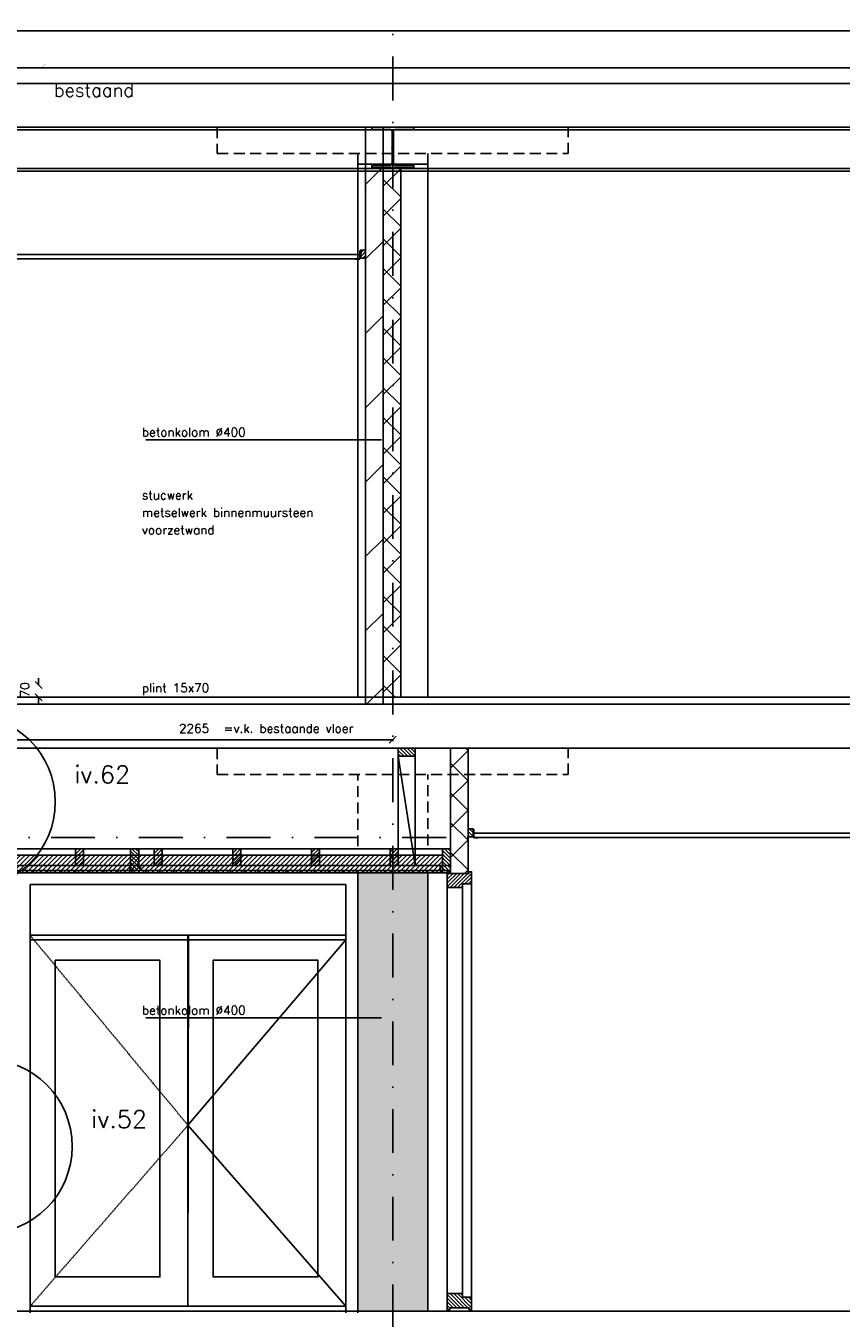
# Model space of a CAD drawing. Extents: x 0 to 317513, y 0 to 193913.
# Tile 34 of 69: x 213328 to 217974, y 95756 to 103125. Entities that reach past the tile are written whole.
import ezdxf

# ---------------------------------------------------------------- set-up
doc = ezdxf.new("R2010")
doc.units = 0
doc.header["$LTSCALE"] = 20
doc.header["$MEASUREMENT"] = 0
doc.header["$PDSIZE"] = -1
for name, pattern in [('DASHDOT', [25, 12.5, -6.25, 0, -6.25]), ('DASHED2', [0.375, 0.25, -0.125]), ('DD1', [2.66667, 1.66667, -0.5, 0, -0.5]), ('HIDDEN', [9.375, 6.25, -3.125]), ('HIDDEN2', [4.6875, 3.125, -1.5625])]:
    doc.linetypes.add(name, pattern=pattern)
doc.layers.get('0').update_dxf_attribs({"linetype": 'CONTINUOUS'})
doc.layers.get('DEFPOINTS').update_dxf_attribs({"linetype": 'CONTINUOUS'})
for name, color, linetype in [('_DETAILNUMMERS', 4, 'CONTINUOUS'), ('_DETAILNUMMERSTEKST', 4, 'CONTINUOUS'), ('A--01A1_ACEER', 1, 'CONTINUOUS'), ('A--A22--_F123-', 9, 'CONTINUOUS'), ('A--A25--_F--3-', 9, 'CONTINUOUS'), ('A--A31--_F--3-', 9, 'CONTINUOUS'), ('A--A42--_F--3-', 9, 'CONTINUOUS'), ('A--L13DC4_VLOEREN', 4, 'HIDDEN'), ('A--L21--_F-23-', 4, 'CONTINUOUS'), ('A--L22--', 3, 'CONTINUOUS'), ('A--L22--_F--3-', 7, 'CONTINUOUS'), ('A--L23--', 7, 'CONTINUOUS'), ('A--L23--_F--3-', 7, 'CONTINUOUS'), ('A--L25--', 7, 'CONTINUOUS'), ('A--L25--_F-23-', 7, 'CONTINUOUS'), ('A--L28--', 7, 'CONTINUOUS'), ('A--L28--_F--3-', 1, 'CONTINUOUS'), ('A--L28D1_KONSTRUKTIES', 1, 'CONTINUOUS'), ('A--L28DC1_KONSTRUKTIES', 1, 'HIDDEN2'), ('A--L31--_F--3-', 7, 'CONTINUOUS'), ('A--L31--_F123--A1-BINNENKOZ', 1, 'CONTINUOUS'), ('A--L31--_F123--C1-BINNENKOZ', 1, 'DASHED2'), ('A--L31D1_BUITENKOZIJN', 1, 'CONTINUOUS'), ('A--L35-D2-_PLAFONDS', 2, 'CONTINUOUS'), ('A--L35-D4-_PLAFONDS', 4, 'CONTINUOUS'), ('A--L35D1_PLAFONDS', 1, 'CONTINUOUS'), ('A--L42--', 7, 'CONTINUOUS'), ('A--L42--_F--3-', 7, 'CONTINUOUS'), ('A--M$1A-_F123-', 1, 'CONTINUOUS'), ('A--T01A-25_TEKST', 2, 'CONTINUOUS'), ('RASYTER4', 45, 'CONTINUOUS'), ('STRAMIEN', 8, 'DD1'), ('X--LR---_CP', 7, 'CONTINUOUS'), ('Z', 7, 'CONTINUOUS')]:
    doc.layers.add(name, color=color, linetype=linetype)
doc.styles.add('ALFA-0_25', font='ROMANS')
doc.styles.add('HIEMSTRA', font='romans.shx')
doc.dimstyles.new('STANDARD$0', dxfattribs={"dimscale": 50, "dimtxt": 2.5, "dimasz": 2, "dimexe": 2, "dimexo": 0, "dimgap": 2, "dimtad": 1, "dimdec": 0, "dimzin": 0, "dimdsep": 46, "dimtxsty": 'ALFA-0_25', "dimblk1": 'OBLIQUE', "dimblk2": 'OBLIQUE', "dimsah": 1, "dimcen": -3, "dimdle": 2, "dimclrd": 1, "dimclre": 1, "dimclrt": 2, "dimadec": 0, "dimazin": 0, "dimtfac": 0.666667, "dimtofl": 0, "dimtmove": 2, "dimatfit": 3, "dimldrblk": 'OBLIQUE', "dimfxl": 0, "dimtvp": 0.833333, "dimtolj": 1, "dimtzin": 0, "dimarcsym": 0})
pattern_1 = [(45, (0, 0), (-10.6066, 10.6066), [])]

# ---------------------------------------------------------------- blocks, each defined once
blk = doc.blocks.new('*U492')
at = {"layer": 'A--L23--_F--3-', "color": 2, "linetype": 'Continuous'}
blk.add_lwpolyline([(0, 0), (0, 20), (7794.9, 20), (7794.9, 0)], dxfattribs=at)
blk = doc.blocks.new('*U482')
at = {"layer": 'A--A22--_F123-', "linetype": 'Continuous'}
h = blk.add_hatch(dxfattribs=at)
h.set_pattern_fill('ALFAKRS', color=256, scale=120, style=0)
h.set_pattern_definition([(45, (-215798.6, -98291.9), (-84.852814, 84.852814), []), (135, (-215798.6, -98291.9), (-84.852814, -84.852814), [])])
h.paths.add_polyline_path([(0, 0), (-50, 0), (-50, 714), (0, 714), (50, 714), (50, 0)])
at = {"layer": 'A--L22--_F--3-', "color": 3, "linetype": 'Continuous'}
for points in [[(0, 0), (-50, 0), (-50, 714), (0, 714)], [(0, 0), (50, 0), (50, 714), (0, 714)]]:
    blk.add_lwpolyline(points, dxfattribs=at)
blk = doc.blocks.new('*U481')
at = {"layer": 'A--L23--_F--3-', "color": 2, "linetype": 'Continuous'}
blk.add_lwpolyline([(0, 0), (0, 20), (7524.7, 20), (7524.7, 0)], dxfattribs=at)
blk = doc.blocks.new('Q020283-')
at = {"layer": 'A--A25--_F--3-'}
h = blk.add_hatch(dxfattribs=at)
h.set_pattern_fill('ALFALINE', color=256, scale=15, style=0, pattern_type=2)
h.set_pattern_definition(pattern_1)
h.paths.add_polyline_path([(0, 0), (0, 96), (46, 96), (46, 0)])
at = {"layer": 'A--L25--_F-23-', "color": 2, "linetype": 'Continuous'}
blk.add_lwpolyline([(0, 0), (0, 96), (46, 96), (46, 0)], close=True, dxfattribs=at)
at = {"layer": 'X--LR---_CP'}
for p in [(0, 0), (0, 0), (46, 0)]:
    blk.add_point(p, dxfattribs=at)
blk = doc.blocks.new('*U480')
at = {"layer": 'A--A42--_F--3-', "linetype": 'Continuous'}
h = blk.add_hatch(dxfattribs=at)
h.set_pattern_fill('ALFALINE', color=256, scale=40, angle=45, style=0)
h.set_pattern_definition([(90, (-213188.096, -98302.148), (-40, 7e-15), [])])
h.paths.add_polyline_path([(0, 0), (0, 6.2), (2560.5, 6.2), (2560.5, 0), (2560.5, -6.3), (0, -6.3)])
at = {"layer": 'A--L42--_F--3-', "color": 3, "linetype": 'Continuous'}
for points in [[(0, 0), (0, 6.2), (2560.5, 6.2), (2560.5, 0)], [(0, 0), (0, 6.2), (2560.5, 6.2), (2560.5, 0)], [(0, 0), (0, 6.2), (2560.5, 6.2), (2560.5, 0)], [(0, 0), (0, -6.3), (2560.5, -6.3), (2560.5, 0)]]:
    blk.add_lwpolyline(points, dxfattribs=at)
blk = doc.blocks.new('_OBLIQUE')
at = {"color": 0, "linetype": 'ByBlock'}
blk.add_line((-0.5, -0.5), (0.5, 0.5), dxfattribs=at)
blk = doc.blocks.new('*D380')
at = {"color": 1, "linetype": 'ByBlock'}
for p, q in [((213154.1, 99046.1), (213154.1, 99053.6)), ((213154.1, 99053.6), (215419.1, 99053.6)), ((215419.1, 99046.1), (215419.1, 99053.6))]:
    blk.add_line(p, q, dxfattribs=at)
at = {"layer": 'DEFPOINTS', "color": 0, "linetype": 'ByBlock'}
for p in [(213154.1, 99046.1), (215419.1, 99053.6), (215419.1, 99046.1)]:
    blk.add_point(p, dxfattribs=at)
at = {"color": 1, "linetype": 'ByBlock', "xscale": 40, "yscale": 40, "zscale": 40, "rotation": 180}
blk.add_blockref('_OBLIQUE', (213154.1, 99053.6), dxfattribs=at)
at = {"color": 1, "linetype": 'ByBlock', "xscale": 40, "yscale": 40, "zscale": 40}
blk.add_blockref('_OBLIQUE', (215419.1, 99053.6), dxfattribs=at)
at = {"color": 2, "linetype": 'ByBlock', "insert": (214286.6, 99118.6), "char_height": 50, "attachment_point": 5, "style": 'ALFA-0_25'}
blk.add_mtext('\\A1;2265', dxfattribs=at)
blk = doc.blocks.new('Q020259-')
at = {"layer": 'A--A25--_F--3-'}
h = blk.add_hatch(dxfattribs=at)
h.set_pattern_fill('ALFALINE', color=256, scale=15, style=0, pattern_type=2)
h.set_pattern_definition(pattern_1)
h.paths.add_polyline_path([(0, 0), (0, 46), (28, 46), (28, 0)])
at = {"layer": 'A--L25--_F-23-', "color": 2, "linetype": 'Continuous'}
blk.add_lwpolyline([(0, 0), (0, 46), (28, 46), (28, 0)], close=True, dxfattribs=at)
at = {"layer": 'X--LR---_CP'}
for p in [(0, 0), (0, 0), (28, 0)]:
    blk.add_point(p, dxfattribs=at)
blk = doc.blocks.new('*U476')
at = {"layer": 'A--A22--_F123-', "linetype": 'Continuous'}
h = blk.add_hatch(dxfattribs=at)
h.set_pattern_fill('ALFALINE', color=256, scale=300, style=0)
h.set_pattern_definition([(45, (-215314.1, -99255.9), (-212.13203, 212.13203), [])])
h.paths.add_polyline_path([(0, 0), (-50, 0), (-50, 3290), (0, 3290), (50, 3290), (50, 0)])
at = {"layer": 'A--L22--_F--3-', "color": 4, "linetype": 'Continuous'}
for points in [[(0, 0), (-50, 0), (-50, 3290), (0, 3290)], [(0, 0), (50, 0), (50, 3290), (0, 3290)]]:
    blk.add_lwpolyline(points, dxfattribs=at)
blk = doc.blocks.new('*U475')
at = {"layer": 'A--A22--_F123-', "linetype": 'Continuous'}
h = blk.add_hatch(dxfattribs=at)
h.set_pattern_fill('ALFAKRS', color=256, scale=120, style=0)
h.set_pattern_definition([(45, (-215414.1, -99295.9), (-84.852814, 84.852814), []), (135, (-215414.1, -99295.9), (-84.852814, -84.852814), [])])
h.paths.add_polyline_path([(0, 0), (-50, 0), (-50, 3020), (0, 3020), (50, 3020), (50, 0)])
at = {"layer": 'A--L22--_F--3-', "color": 3, "linetype": 'Continuous'}
for points in [[(0, 0), (-50, 0), (-50, 3020), (0, 3020)], [(0, 0), (50, 0), (50, 3020), (0, 3020)]]:
    blk.add_lwpolyline(points, dxfattribs=at)
blk = doc.blocks.new('Q020495-')
at = {"layer": 'A--L28--_F--3-', "color": 4, "linetype": 'Continuous'}
blk.add_lwpolyline([(120, -115), (-120, -115), (-120, -103), (-15.75, -103, 0.4142136), (-3.75, -91), (-3.75, 91, 0.4142136), (-15.75, 103), (-120, 103), (-120, 115), (120, 115), (120, 103), (15.75, 103, 0.4142136), (3.75, 91), (3.75, -91, 0.4142136), (15.75, -103), (120, -103)], format="xyb", close=True, dxfattribs=at)
at = {"layer": 'X--LR---_CP'}
for p in [(-3.75, 0), (0, 0), (3.75, 0)]:
    blk.add_point(p, dxfattribs=at)
blk = doc.blocks.new('*D437')
at = {"layer": 'A--M$1A-_F123-', "color": 1, "lineweight": -2}
for p, q in [((213400.6, 99365.4), (213400.6, 99405.4)), ((213400.6, 99295.9), (213400.6, 99255.9))]:
    blk.add_line(p, q, dxfattribs=at)
at = {"layer": 'DEFPOINTS', "color": 0}
for p in [(213400.6, 99365.4), (213400.6, 99295.9), (213400.6, 99295.9)]:
    blk.add_point(p, dxfattribs=at)
at = {"layer": 'A--M$1A-_F123-', "color": 1, "lineweight": -2, "xscale": 40, "yscale": 40, "zscale": 40}
for p, rotation in [((213400.6, 99365.4), 270), ((213400.6, 99295.9), 90)]:
    blk.add_blockref('_OBLIQUE', p, dxfattribs=dict(at, rotation=rotation))
at = {"layer": 'A--M$1A-_F123-', "color": 2, "insert": (213322.7, 99338.6), "char_height": 50, "attachment_point": 5, "rotation": 90, "style": 'ALFA-0_25'}
blk.add_mtext('\\A1;70', dxfattribs=at)

msp = doc.modelspace()

# ---------------------------------------------------------------- hatches: boundary and pattern name
at = {"layer": 'A--01A1_ACEER', "linetype": 'Continuous'}
h = msp.add_hatch(dxfattribs=at)
h.set_pattern_fill('ANSI31', color=256, scale=150, style=0)
h.set_pattern_definition([(45, (54220.105, 3700), (-13.2582521, 13.2582521), [])])
h.paths.add_polyline_path([(213208.6, 98295.9), (215702.6, 98295.9), (215702.6, 98395.9), (213208.6, 98395.9)])
at = {"layer": 'A--A25--_F--3-'}
h = msp.add_hatch(dxfattribs=at)
h.set_pattern_fill('ALFALINE', color=256, scale=15, angle=-90, style=0, pattern_type=2)
h.set_pattern_definition([(135, (207485.655, 98658.398), (-10.6066, -10.6066), [])])
h.paths.add_polyline_path([(213981.24, 98308.4), (213922.24, 98308.4), (213922.24, 98336.4), (213981.24, 98336.4)])
h = msp.add_hatch(dxfattribs=at)
h.set_pattern_fill('ALFALINE', color=256, scale=15, angle=-90, style=0, pattern_type=2)
h.set_pattern_definition([(135, (214434.094, 98658.398), (-10.6066, -10.6066), [])])
h.paths.add_polyline_path([(215748.6, 98308.4), (215689.6, 98308.4), (215689.6, 98336.4), (215748.6, 98336.4)])
at = {"layer": 'A--A31--_F--3-'}
h = msp.add_hatch(dxfattribs=at)
h.set_pattern_fill('ALFALINE', color=256, scale=15, style=0, pattern_type=2)
h.set_pattern_definition([(45, (215729.096, 98300.898), (-10.6066, 10.6066), [])])
h.paths.add_polyline_path([(215865.98, 98231.9), (215868.1, 98234.02), (215868.1, 98291.9), (215868.1, 98300.9), (215853.1, 98300.9), (215853.1, 98291.9), (215744.1, 98291.9), (215744.1, 98300.9), (215729.1, 98300.9), (215729.1, 98227.9), (215729.1, 98211.9), (215730.1, 98210.9), (215816.1, 98210.9), (215817.1, 98211.9), (215817.1, 98219.9), (215817.1, 98231.2), (215817.8, 98231.9)])
h = msp.add_hatch(dxfattribs=at)
h.set_pattern_fill('ALFALINE', color=256, scale=15, style=0, pattern_type=2)
h.set_pattern_definition([(315, (215729.096, 95805.898), (-10.6066, -10.6066), [])])
h.paths.add_polyline_path([(215865.98, 95874.9), (215868.1, 95872.78), (215868.1, 95814.9), (215868.1, 95805.9), (215853.1, 95805.9), (215853.1, 95814.9), (215744.1, 95814.9), (215744.1, 95805.9), (215729.1, 95805.9), (215729.1, 95878.9), (215729.1, 95894.9), (215730.1, 95895.9), (215816.1, 95895.9), (215817.1, 95894.9), (215817.1, 95886.9), (215817.1, 95875.6), (215817.8, 95874.9)])
at = {"layer": 'RASYTER4'}
msp.add_hatch(color=256, dxfattribs=at).paths.add_polyline_path([(215619.09, 98295.9), (215219.1, 98295.9), (215219.1, 95795.9), (215619.09, 95795.9)])

# ---------------------------------------------------------------- linework, layer by layer
msp.add_lwpolyline([(215219.1, 95795.9), (215619.09, 95795.9), (215619.09, 98295.9), (215219.1, 98295.9)], close=True)
at = {"layer": '_DETAILNUMMERS'}
for centre in [(213000, 98700), (213096.54, 96734.91)]:
    msp.add_circle(centre, 496.01, dxfattribs=at)
at = {"layer": 'A--01A1_ACEER'}
for p, q in [((188583.91, 103095.9), (220909.1, 103095.9)), ((220709.1, 102885.9), (213164.08, 102885.9)), ((215729.1, 98300.9), (215729.1, 95800.9)), ((215868.1, 98300.9), (215868.1, 95800.9)), ((215817.1, 98210.9), (215817.1, 95892.74))]:
    msp.add_line(p, q, dxfattribs=at)
at = {"layer": 'A--L13DC4_VLOEREN', "const_width": 1}
msp.add_lwpolyline([(210879.4, 102989.1), (213153.62, 103032.76), (206569.1, 102906.36), (201132.62, 103006.19), (195667.64, 102906.05), (188055.22, 103030.77), (195669.1, 102910.41), (201132.98, 103009.95), (203382, 102968.47), (206569.1, 102910.67), (211412.4, 103001.84), (213172.37, 103032.77), (213172.37, 103032.77), (213172.37, 102896.6), (213208.76, 102885.9), (213267.98, 102885.9), (213327.2, 102885.9), (213421.41, 102885.9), (213421.41, 102889.34), (213438.58, 102906.5)], dxfattribs=at)
at = {"layer": 'A--L21--_F-23-', "linetype": 'Continuous'}
for points in [[(220709.1, 102545.9), (213154.06, 102545.9), (213154.12, 102795.9), (220709.1, 102795.9)], [(220709.1, 99005.9), (213154.06, 99005.9), (213154.12, 99255.9), (220709.1, 99255.9)]]:
    msp.add_lwpolyline(points, close=True, dxfattribs=at)
at = {"layer": 'A--L25--_F-23-', "color": 2, "linetype": 'Continuous'}
for points in [[(213981.24, 98308.4), (213922.24, 98308.4), (213922.24, 98336.4), (213981.24, 98336.4)], [(215748.6, 98308.4), (215689.6, 98308.4), (215689.6, 98336.4), (215748.6, 98336.4)]]:
    msp.add_lwpolyline(points, close=True, dxfattribs=at)
at = {"layer": 'A--L28D1_KONSTRUKTIES'}
for p, q in [((213154.06, 102531.07), (220709.1, 102530.9)), ((213154.06, 102311.07), (220709.1, 102310.9)), ((213154.06, 102296.07), (220709.1, 102295.9))]:
    msp.add_line(p, q, dxfattribs=at)
msp.add_lwpolyline([(215219.1, 99295.9), (215619.09, 99295.9), (215619.09, 102335.9), (215219.1, 102335.9)], close=True, dxfattribs=at)
at = {"layer": 'A--L28DC1_KONSTRUKTIES'}
for p, q in [((215219.1, 102395.9), (215219.1, 102295.9)), ((215619.09, 102395.9), (215619.09, 102295.9)), ((215219.1, 98446.35), (215219.1, 98855.9)), ((215619.09, 98451.36), (215619.09, 98855.9))]:
    msp.add_line(p, q, dxfattribs=at)
for points in [[(214419.1, 102545.9), (214419.1, 102395.9), (216419.1, 102395.9), (216419.1, 102545.9)], [(214419.1, 99005.9), (214419.1, 98855.9), (216419.1, 98855.9), (216419.1, 99005.9)]]:
    msp.add_lwpolyline(points, dxfattribs=at)
at = {"layer": 'A--L31--_F--3-', "color": 2, "linetype": 'Continuous'}
for points in [[(215865.98, 98231.9), (215868.1, 98234.02), (215868.1, 98291.9), (215868.1, 98300.9), (215853.1, 98300.9), (215853.1, 98300.9), (215853.1, 98291.9), (215744.1, 98291.9), (215744.1, 98300.9), (215729.1, 98300.9), (215729.1, 98227.9), (215729.1, 98211.9), (215730.1, 98210.9), (215816.1, 98210.9), (215817.1, 98211.9), (215817.1, 98219.9), (215817.1, 98231.2), (215817.8, 98231.9)], [(215865.98, 95874.9), (215868.1, 95872.78), (215868.1, 95814.9), (215868.1, 95805.9), (215853.1, 95805.9), (215853.1, 95805.9), (215853.1, 95814.9), (215744.1, 95814.9), (215744.1, 95805.9), (215729.1, 95805.9), (215729.1, 95878.9), (215729.1, 95894.9), (215730.1, 95895.9), (215816.1, 95895.9), (215817.1, 95894.9), (215817.1, 95886.9), (215817.1, 95875.6), (215817.8, 95874.9)]]:
    msp.add_lwpolyline(points, close=True, dxfattribs=at)
at = {"layer": 'A--L31--_F123--A1-BINNENKOZ'}
for p, q in [((213352.1, 95785.9), (213352.1, 98228.9)), ((213352.1, 98228.9), (215152.1, 98228.9)), ((215152.1, 95785.9), (215152.1, 98228.9)), ((215219.1, 98295.9), (215219.1, 98295.9)), ((215219.1, 95785.9), (215219.1, 98295.9)), ((213352.1, 97938.9), (215152.1, 97938.9)), ((213352.1, 97938.9), (213352.1, 97938.9)), ((214252.1, 97938.9), (214252.1, 95823.9)), ((214255.47, 97938.9), (214252.1, 95823.9)), ((213352.1, 97923.9), (213352.1, 97923.9)), ((213352.1, 97913.9), (215152.1, 97913.9)), ((213352.1, 95823.9), (215152.1, 95823.9))]:
    msp.add_line(p, q, dxfattribs=at)
msp.add_lwpolyline([(215152.1, 97913.9), (214252.1, 96855.9), (215152.1, 95823.9)], dxfattribs=at)
for points in [[(213494.85, 97796.18), (214092.21, 97796.18), (214092.21, 95990.69), (213494.85, 95990.69)], [(214394.85, 97796.18), (214992.21, 97796.18), (214992.21, 95990.69), (214394.85, 95990.69)]]:
    msp.add_lwpolyline(points, close=True, dxfattribs=at)
at = {"layer": 'A--L31--_F123--C1-BINNENKOZ'}
msp.add_lwpolyline([(213352.1, 97938.9), (214252.1, 96855.9), (213352.1, 95823.9)], dxfattribs=at)
at = {"layer": 'A--L31D1_BUITENKOZIJN'}
for p, q in [((215450.46, 98959.9), (215450.46, 98336.4)), ((215450.46, 98959.9), (215546.46, 98336.4)), ((215546.46, 98959.9), (215546.46, 98336.4)), ((213208.6, 98432.4), (215748.6, 98432.4)), ((213208.6, 98336.4), (215748.6, 98336.4))]:
    msp.add_line(p, q, dxfattribs=at)
at = {"layer": 'A--L35-D2-_PLAFONDS'}
for points in [[(215231.87, 101820.9), (213226.67, 101820.9)], [(213226.67, 101795.9), (215231.87, 101795.9)], [(220482.85, 98521.11), (215880.82, 98521.11)], [(215880.82, 98496.11), (220482.85, 98496.11)]]:
    msp.add_lwpolyline(points, dxfattribs=at)
at = {"layer": 'A--L35-D4-_PLAFONDS'}
for p, q in [((215231.87, 101793.42), (215231.87, 101843.42)), ((215202.71, 101793.42), (215231.87, 101793.42)), ((215880.82, 98493.88), (215880.82, 98543.88)), ((215905.82, 98493.88), (215880.82, 98493.88))]:
    msp.add_line(p, q, dxfattribs=at)
at = {"layer": 'A--L35D1_PLAFONDS', "linetype": 'Continuous'}
msp.add_lwpolyline([(213208.6, 98295.9), (215702.6, 98295.9), (215702.6, 98395.9), (213208.6, 98395.9)], close=True, dxfattribs=at)
at = {"layer": 'A--T01A-25_TEKST'}
for p, q in [((214012.64, 100764.39), (215355.01, 100764.39)), ((214012.64, 97468.18), (215355.01, 97468.18))]:
    msp.add_line(p, q, dxfattribs=at)
at = {"layer": 'STRAMIEN', "linetype": 'DASHDOT'}
for p, q in [((215419.1, 109950.72), (215419.1, 90560.27)), ((224566.51, 103095.9), (154278.59, 103095.9)), ((232225.64, 102295.9), (154613.05, 102295.9)), ((232225.64, 99295.9), (154278.59, 99295.9)), ((232225.64, 98495.9), (154278.59, 98495.9)), ((232225.64, 95795.9), (154278.59, 95795.9))]:
    msp.add_line(p, q, dxfattribs=at)
at = {"layer": 'Z'}
msp.add_line((215219.1, 95795.9), (214185.1, 95795.9), dxfattribs=at)
msp.add_line((215219.1, 95795.9), (214185.1, 95795.9), dxfattribs=at)
msp.add_line((215219.1, 95795.9), (214185.1, 95795.9), dxfattribs=at)

# ---------------------------------------------------------------- block references
at = {"layer": 'A--L22--'}
for name, p in [('*U476', (215314.1, 99255.9)), ('*U475', (215414.1, 99295.9)), ('*U482', (215798.6, 98291.9))]:
    msp.add_blockref(name, p, dxfattribs=at)
at = {"layer": 'A--L23--'}
for name, p in [('*U481', (213188.1, 99275.9)), ('*U492', (213154.1, 95775.9))]:
    msp.add_blockref(name, p, dxfattribs=at)
at = {"layer": 'A--L25--'}
for name, p in [('Q020259-', (215236.1, 101800.43)), ('Q020283-', (213610.97, 98336.4)), ('Q020283-', (214059.34, 98336.4)), ('Q020283-', (214507.71, 98336.4)), ('Q020283-', (214956.09, 98336.4)), ('Q020283-', (215404.46, 98336.4))]:
    msp.add_blockref(name, p, dxfattribs=at)
at = {"layer": 'A--L25--', "rotation": 270}
msp.add_blockref('Q020283-', (215450.46, 99005.9), dxfattribs=at)
at = {"layer": 'A--L25--', "xscale": -1}
for name, p in [('Q020259-', (215876.6, 98500.9)), ('Q020259-', (215876.6, 98500.9)), ('Q020283-', (213971.24, 98336.4)), ('Q020283-', (215748.6, 98336.4))]:
    msp.add_blockref(name, p, dxfattribs=at)
at = {"layer": 'A--L28--'}
msp.add_blockref('Q020495-', (215419.1, 102430.9), dxfattribs=at)
at = {"layer": 'A--L42--'}
msp.add_blockref('*U480', (213188.1, 98302.15), dxfattribs=at)

# ---------------------------------------------------------------- texts
at = {"layer": '_DETAILNUMMERSTEKST', "style": 'HIEMSTRA'}
for s, p in [('iv.62', (213604.79, 98805.6)), ('iv.52', (213701.32, 96840.51))]:
    msp.add_text(s, height=100, dxfattribs=at).set_placement(p)
at = {"layer": 'A--T01A-25_TEKST', "style": 'HIEMSTRA'}
for s, height, p in [('bestaand', 75, (213488.18, 102720.45)), ('betonkolom %%C400', 50, (213989.42, 100782.96)), ('stucwerk', 50, (213989.42, 100424.13)), ('metselwerk binnenmuursteen', 50, (213989.42, 100324.76)), ('voorzetwand', 50, (213989.42, 100225.39)), ('plint 15x70', 50, (213989.42, 99324.65)), ('=v.k. bestaande vloer', 50, (214455.4, 99093.64)), ('betonkolom %%C400', 50, (213989.42, 97486.75))]:
    msp.add_text(s, height=height, dxfattribs=at).set_placement(p)

# ---------------------------------------------------------------- dimensions: what is measured, and where the dimension line sits
at = {"layer": 'A--M$1A-_F123-'}
dim = msp.add_linear_dim(base=(213400.55668187, 99295.89793804), p1=(213400.55668187, 99365.39793804), p2=(213400.55668187, 99295.89793804), angle=90, dimstyle='STANDARD$0', override={"dimscale": 20, "dimexe": 0, "dimcen": 0, "dimdle": 0, "dimtfac": 0.75, "dimtvp": 1.5}, dxfattribs=at)
dim.commit()
dim.dimension.update_dxf_attribs({"geometry": '*D437', "text_midpoint": (213322.71843631, 99338.64903182), "dimtype": 160})
dim = msp.add_linear_dim(base=(215419.1, 99053.59), p1=(213154.1, 99046.06), p2=(215419.1, 99046.06), dimstyle='STANDARD$0', override={"dimscale": 20, "dimexe": 0, "dimcen": 0, "dimdle": 0, "dimtfac": 0.75, "dimtvp": 1.5}, dxfattribs=at)
dim.commit()
dim.dimension.update_dxf_attribs({"geometry": '*D380', "text_midpoint": (214286.6, 99118.59)})

doc.saveas('drawing.dxf')
